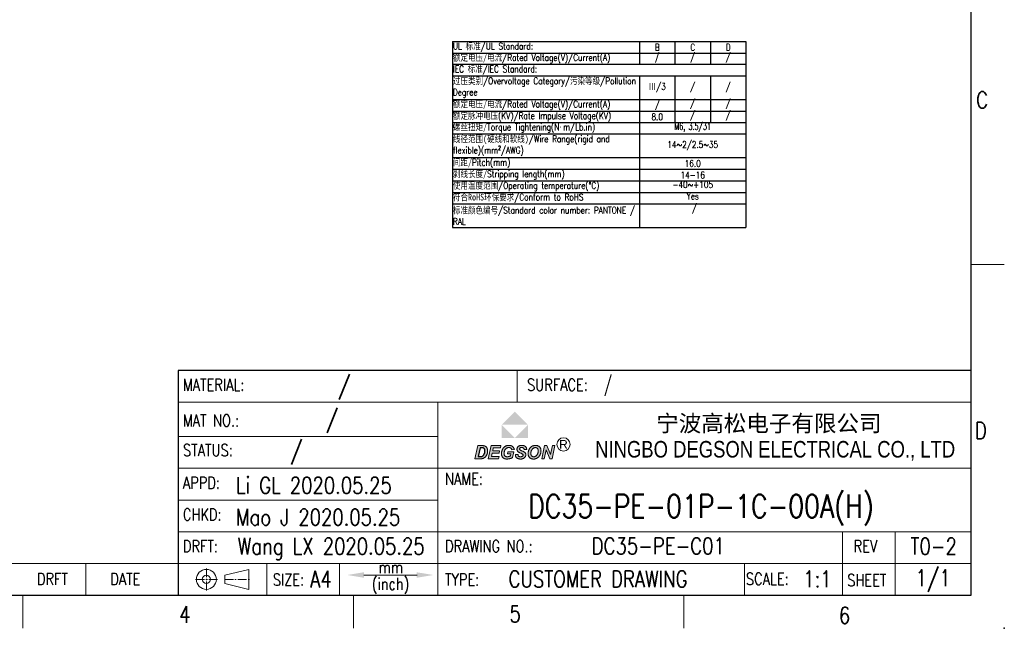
# Model space of a CAD drawing. Header units: millimetres. Extents: x 4315 to 4612, y -4915 to -4705.
# Tile 3 of 13: x 4463 to 4612, y -4915 to -4823. Entities that reach past the tile are written whole.
import ezdxf
from ezdxf.enums import TextEntityAlignment as Align

# ---------------------------------------------------------------- set-up
doc = ezdxf.new("R2010")
doc.units = ezdxf.units.MM
doc.header["$MEASUREMENT"] = 0
doc.linetypes.add('CENTER2', pattern=[28.575, 19.05, -3.175, 3.175, -3.175])
for name, color, linetype, lineweight in [('text', 3, 'Continuous', 13), ('刻字', 1, 'Continuous', 13), ('尺寸线', 3, 'Continuous', 13), ('注解', 3, 'Continuous', 13), ('轮廓线', 7, 'Continuous', 30)]:
    doc.layers.add(name, color=color, linetype=linetype, lineweight=lineweight)
doc.styles.add('arial-V1.1', font='arial.ttf')
doc.styles.add('Romans-高1.8', font='romans.shx', dxfattribs={"width": 0.8, "height": 1.8})
doc.styles.add('romans-高2.5', font='romans.shx', dxfattribs={"width": 0.8, "height": 2.5})
doc.styles.add('romans-高3.5', font='romans.shx', dxfattribs={"width": 0.8, "height": 3.5})
doc.styles.add('宋体-高2.5', font='txt', dxfattribs={"width": 0.8, "height": 2.5})
doc.styles.add('黑体-V1.1', font='simhei.ttf')

# ---------------------------------------------------------------- blocks, each defined once
blk = doc.blocks.new('FOR-1754 Rev.1.1-A4客户图')
at = {"layer": '轮廓线'}
h = blk.add_hatch(color=1, dxfattribs=at)
h.paths.add_polyline_path([(-69.07, 27.78), (-71.07, 25.78), (-67.07, 25.78)])
h.paths.add_polyline_path([(-67.07, 25.78), (-69.07, 23.77), (-67.07, 23.77)])
h.paths.add_polyline_path([(-71.07, 25.78), (-71.07, 23.77), (-69.07, 23.77)])
blk.add_hatch(color=1, dxfattribs=at).paths.add_polyline_path([(-69.07, 23.77), (-67.07, 23.77), (-67.07, 25.78)])
h = blk.add_hatch(color=256, dxfattribs=at)
h.paths.add_polyline_path([(-65.7, 22.64), (-65.74, 22.65), (-65.79, 22.66), (-65.84, 22.66), (-65.89, 22.67), (-65.94, 22.67), (-65.98, 22.67), (-66.03, 22.66), (-66.08, 22.66), (-66.13, 22.65), (-66.17, 22.65), (-66.22, 22.64), (-66.27, 22.62), (-66.31, 22.61), (-66.35, 22.59), (-66.39, 22.58), (-66.44, 22.56), (-66.48, 22.53), (-66.52, 22.51), (-66.56, 22.48), (-66.6, 22.45), (-66.63, 22.42), (-66.67, 22.39), (-66.7, 22.36), (-66.73, 22.32), (-66.77, 22.29), (-66.79, 22.25), (-66.81, 22.23), (-66.84, 22.19), (-66.86, 22.15), (-66.88, 22.11), (-66.9, 22.07), (-66.92, 22.02), (-66.94, 21.98), (-66.96, 21.93), (-66.98, 21.89), (-66.99, 21.84), (-67.01, 21.79), (-67.02, 21.75), (-67.03, 21.7), (-67.04, 21.65), (-67.05, 21.6), (-67.05, 21.56), (-67.06, 21.51), (-67.06, 21.46), (-67.06, 21.42), (-67.06, 21.41), (-67.06, 21.36), (-67.06, 21.32), (-67.05, 21.27), (-67.04, 21.22), (-67.03, 21.18), (-67.02, 21.13), (-67, 21.09), (-66.98, 21.04), (-66.97, 21), (-66.94, 20.96), (-66.92, 20.92), (-66.89, 20.89), (-66.86, 20.85), (-66.83, 20.82), (-66.79, 20.79), (-66.75, 20.75), (-66.71, 20.72), (-66.7, 20.72), (-66.66, 20.69), (-66.62, 20.67), (-66.58, 20.66), (-66.54, 20.64), (-66.49, 20.63), (-66.45, 20.62), (-66.4, 20.61), (-66.35, 20.6), (-66.3, 20.6), (-66.24, 20.6), (-66.21, 20.6), (-66.16, 20.6), (-66.11, 20.6), (-66.06, 20.61), (-66.01, 20.62), (-65.97, 20.63), (-65.92, 20.64), (-65.88, 20.66), (-65.83, 20.67), (-65.79, 20.69), (-65.75, 20.71), (-65.71, 20.73), (-65.67, 20.76), (-65.63, 20.78), (-65.59, 20.81), (-65.56, 20.84), (-65.52, 20.87), (-65.49, 20.9), (-65.45, 20.93), (-65.42, 20.97), (-65.39, 21), (-65.37, 21.04), (-65.34, 21.08), (-65.31, 21.12), (-65.29, 21.17), (-65.26, 21.21), (-65.26, 21.23), (-65.24, 21.27), (-65.22, 21.32), (-65.2, 21.36), (-65.18, 21.41), (-65.17, 21.45), (-65.16, 21.5), (-65.14, 21.54), (-65.14, 21.59), (-65.13, 21.64), (-65.12, 21.68), (-65.12, 21.73), (-65.12, 21.78), (-65.11, 21.83), (-65.11, 21.84), (-65.12, 21.89), (-65.12, 21.94), (-65.13, 21.99), (-65.14, 22.04), (-65.15, 22.09), (-65.16, 22.13), (-65.17, 22.17), (-65.19, 22.22), (-65.21, 22.26), (-65.23, 22.3), (-65.26, 22.33), (-65.28, 22.37), (-65.31, 22.4), (-65.34, 22.44), (-65.35, 22.44), (-65.38, 22.47), (-65.41, 22.5), (-65.45, 22.53), (-65.49, 22.55), (-65.53, 22.57), (-65.57, 22.59), (-65.61, 22.61), (-65.65, 22.63)])
h.paths.add_polyline_path([(-65.8, 22.29), (-65.76, 22.27), (-65.72, 22.25), (-65.69, 22.22), (-65.65, 22.19), (-65.64, 22.17), (-65.61, 22.14), (-65.59, 22.1), (-65.57, 22.06), (-65.55, 22.02), (-65.54, 21.97), (-65.53, 21.92), (-65.53, 21.87), (-65.53, 21.82), (-65.53, 21.8), (-65.53, 21.76), (-65.53, 21.71), (-65.54, 21.66), (-65.55, 21.62), (-65.56, 21.57), (-65.57, 21.53), (-65.59, 21.48), (-65.6, 21.43), (-65.62, 21.38), (-65.65, 21.34), (-65.67, 21.29), (-65.7, 21.25), (-65.72, 21.21), (-65.75, 21.17), (-65.78, 21.14), (-65.81, 21.11), (-65.84, 21.08), (-65.88, 21.05), (-65.93, 21.02), (-65.98, 20.99), (-66.02, 20.98), (-66.06, 20.96), (-66.11, 20.95), (-66.15, 20.94), (-66.2, 20.94), (-66.24, 20.94), (-66.29, 20.95), (-66.34, 20.96), (-66.38, 20.98), (-66.42, 20.99), (-66.46, 21.02), (-66.5, 21.05), (-66.53, 21.08), (-66.56, 21.12), (-66.58, 21.15), (-66.6, 21.19), (-66.62, 21.24), (-66.64, 21.28), (-66.65, 21.33), (-66.65, 21.38), (-66.65, 21.43), (-66.65, 21.46), (-66.65, 21.51), (-66.65, 21.56), (-66.64, 21.61), (-66.63, 21.65), (-66.62, 21.7), (-66.61, 21.74), (-66.59, 21.79), (-66.58, 21.83), (-66.56, 21.87), (-66.54, 21.92), (-66.52, 21.96), (-66.49, 22), (-66.46, 22.04), (-66.44, 22.07), (-66.41, 22.11), (-66.38, 22.15), (-66.34, 22.18), (-66.31, 22.21), (-66.27, 22.24), (-66.23, 22.26), (-66.19, 22.28), (-66.15, 22.3), (-66.11, 22.31), (-66.07, 22.32), (-66.02, 22.32), (-65.97, 22.32), (-65.94, 22.32), (-65.89, 22.32), (-65.85, 22.31)], flags=16)
h.paths.add_polyline_path([(-65.01, 20.63), (-64.62, 20.63), (-64.34, 21.98), (-63.8, 20.63), (-63.42, 20.63), (-63, 22.63), (-63.38, 22.63), (-63.66, 21.29), (-64.21, 22.63), (-64.59, 22.63)])
h.paths.add_polyline_path([(-68.2, 22.32), (-68.15, 22.33), (-68.1, 22.34), (-68.04, 22.34), (-67.99, 22.34), (-67.94, 22.33), (-67.89, 22.32), (-67.85, 22.31), (-67.81, 22.29), (-67.77, 22.26), (-67.74, 22.22), (-67.71, 22.19), (-67.69, 22.14), (-67.68, 22.1), (-67.67, 22.04), (-67.28, 22.06), (-67.28, 22.1), (-67.29, 22.15), (-67.3, 22.19), (-67.31, 22.24), (-67.33, 22.28), (-67.35, 22.32), (-67.37, 22.36), (-67.4, 22.4), (-67.42, 22.44), (-67.46, 22.47), (-67.49, 22.5), (-67.5, 22.51), (-67.53, 22.54), (-67.57, 22.56), (-67.61, 22.58), (-67.65, 22.6), (-67.69, 22.61), (-67.73, 22.63), (-67.78, 22.64), (-67.82, 22.65), (-67.87, 22.66), (-67.93, 22.66), (-67.98, 22.67), (-68.04, 22.67), (-68.04, 22.67), (-68.09, 22.67), (-68.15, 22.66), (-68.2, 22.66), (-68.25, 22.65), (-68.3, 22.64), (-68.34, 22.63), (-68.38, 22.61), (-68.43, 22.59), (-68.46, 22.57), (-68.5, 22.55), (-68.53, 22.53), (-68.56, 22.5), (-68.57, 22.5), (-68.6, 22.46), (-68.63, 22.43), (-68.66, 22.39), (-68.68, 22.35), (-68.7, 22.31), (-68.72, 22.27), (-68.73, 22.22), (-68.74, 22.18), (-68.75, 22.13), (-68.75, 22.08), (-68.75, 22.06), (-68.74, 22.01), (-68.73, 21.96), (-68.72, 21.91), (-68.71, 21.87), (-68.69, 21.83), (-68.68, 21.82), (-68.66, 21.78), (-68.63, 21.75), (-68.59, 21.71), (-68.56, 21.68), (-68.52, 21.66), (-68.49, 21.64), (-68.46, 21.62), (-68.42, 21.6), (-68.38, 21.58), (-68.34, 21.56), (-68.29, 21.53), (-68.23, 21.51), (-68.18, 21.49), (-68.13, 21.47), (-68.07, 21.44), (-68.02, 21.41), (-67.98, 21.39), (-67.94, 21.37), (-67.91, 21.35), (-67.89, 21.34), (-67.87, 21.32), (-67.84, 21.28), (-67.82, 21.24), (-67.82, 21.18), (-67.83, 21.13), (-67.85, 21.09), (-67.87, 21.05), (-67.92, 21.01), (-67.96, 20.99), (-67.99, 20.97), (-68.04, 20.96), (-68.09, 20.95), (-68.14, 20.94), (-68.2, 20.94), (-68.24, 20.94), (-68.3, 20.95), (-68.35, 20.96), (-68.4, 20.97), (-68.44, 20.98), (-68.48, 21), (-68.51, 21.02), (-68.54, 21.06), (-68.56, 21.1), (-68.58, 21.14), (-68.59, 21.18), (-68.59, 21.24), (-68.6, 21.3), (-68.99, 21.28), (-68.99, 21.25), (-68.99, 21.2), (-68.98, 21.15), (-68.98, 21.1), (-68.97, 21.05), (-68.95, 21.01), (-68.94, 20.97), (-68.92, 20.93), (-68.9, 20.9), (-68.88, 20.86), (-68.85, 20.83), (-68.82, 20.79), (-68.78, 20.76), (-68.74, 20.74), (-68.7, 20.71), (-68.65, 20.69), (-68.63, 20.68), (-68.59, 20.66), (-68.54, 20.65), (-68.5, 20.63), (-68.45, 20.62), (-68.41, 20.61), (-68.36, 20.61), (-68.31, 20.6), (-68.26, 20.6), (-68.2, 20.6), (-68.19, 20.6), (-68.13, 20.6), (-68.08, 20.6), (-68.03, 20.61), (-67.98, 20.62), (-67.93, 20.63), (-67.89, 20.64), (-67.84, 20.66), (-67.8, 20.67), (-67.76, 20.69), (-67.72, 20.71), (-67.69, 20.74), (-67.65, 20.76), (-67.62, 20.79), (-67.59, 20.82), (-67.55, 20.86), (-67.52, 20.89), (-67.5, 20.93), (-67.47, 20.97), (-67.46, 21.01), (-67.44, 21.06), (-67.43, 21.1), (-67.42, 21.14), (-67.41, 21.19), (-67.41, 21.24), (-67.41, 21.25), (-67.42, 21.3), (-67.42, 21.35), (-67.43, 21.4), (-67.45, 21.44), (-67.47, 21.48), (-67.49, 21.52), (-67.52, 21.56), (-67.55, 21.59), (-67.56, 21.6), (-67.58, 21.62), (-67.61, 21.64), (-67.64, 21.66), (-67.68, 21.68), (-67.72, 21.7), (-67.77, 21.73), (-67.81, 21.75), (-67.87, 21.78), (-67.93, 21.8), (-67.99, 21.83), (-68.05, 21.86), (-68.11, 21.88), (-68.16, 21.91), (-68.2, 21.93), (-68.24, 21.95), (-68.27, 21.97), (-68.29, 21.99), (-68.3, 22), (-68.33, 22.04), (-68.35, 22.08), (-68.35, 22.13), (-68.35, 22.16), (-68.34, 22.21), (-68.31, 22.25), (-68.28, 22.29), (-68.24, 22.31)])
h.paths.add_polyline_path([(-70.12, 22.32), (-70.07, 22.33), (-70.02, 22.33), (-69.97, 22.33), (-69.95, 22.33), (-69.9, 22.33), (-69.85, 22.32), (-69.81, 22.31), (-69.77, 22.29), (-69.73, 22.27), (-69.69, 22.25), (-69.67, 22.23), (-69.64, 22.2), (-69.61, 22.17), (-69.59, 22.13), (-69.56, 22.09), (-69.55, 22.04), (-69.53, 21.99), (-69.14, 22.04), (-69.15, 22.08), (-69.17, 22.13), (-69.18, 22.17), (-69.2, 22.22), (-69.22, 22.26), (-69.25, 22.3), (-69.27, 22.34), (-69.3, 22.38), (-69.32, 22.41), (-69.36, 22.45), (-69.39, 22.48), (-69.42, 22.51), (-69.44, 22.52), (-69.47, 22.54), (-69.51, 22.56), (-69.55, 22.58), (-69.59, 22.6), (-69.63, 22.62), (-69.68, 22.63), (-69.72, 22.64), (-69.77, 22.65), (-69.82, 22.66), (-69.87, 22.66), (-69.92, 22.67), (-69.98, 22.67), (-70, 22.67), (-70.05, 22.67), (-70.1, 22.66), (-70.15, 22.66), (-70.2, 22.65), (-70.24, 22.64), (-70.29, 22.63), (-70.33, 22.61), (-70.38, 22.6), (-70.42, 22.58), (-70.46, 22.56), (-70.5, 22.54), (-70.54, 22.52), (-70.58, 22.49), (-70.6, 22.47), (-70.64, 22.45), (-70.67, 22.42), (-70.71, 22.39), (-70.74, 22.35), (-70.77, 22.32), (-70.8, 22.28), (-70.83, 22.25), (-70.86, 22.21), (-70.88, 22.17), (-70.91, 22.13), (-70.93, 22.08), (-70.96, 22.04), (-70.97, 21.99), (-70.99, 21.94), (-71.01, 21.9), (-71.03, 21.85), (-71.04, 21.81), (-71.05, 21.76), (-71.06, 21.72), (-71.07, 21.67), (-71.08, 21.62), (-71.08, 21.58), (-71.09, 21.53), (-71.09, 21.48), (-71.09, 21.43), (-71.09, 21.38), (-71.09, 21.33), (-71.08, 21.28), (-71.08, 21.23), (-71.07, 21.18), (-71.05, 21.14), (-71.04, 21.09), (-71.03, 21.05), (-71.01, 21.01), (-70.99, 20.97), (-70.97, 20.93), (-70.94, 20.9), (-70.91, 20.86), (-70.89, 20.83), (-70.85, 20.8), (-70.82, 20.77), (-70.8, 20.75), (-70.76, 20.72), (-70.73, 20.7), (-70.69, 20.68), (-70.65, 20.66), (-70.61, 20.65), (-70.56, 20.64), (-70.52, 20.62), (-70.47, 20.62), (-70.42, 20.61), (-70.36, 20.6), (-70.31, 20.6), (-70.25, 20.6), (-70.21, 20.6), (-70.16, 20.6), (-70.11, 20.61), (-70.07, 20.61), (-70.02, 20.62), (-69.97, 20.62), (-69.92, 20.63), (-69.88, 20.64), (-69.83, 20.66), (-69.78, 20.67), (-69.74, 20.68), (-69.69, 20.7), (-69.64, 20.72), (-69.6, 20.74), (-69.55, 20.76), (-69.51, 20.78), (-69.47, 20.8), (-69.43, 20.82), (-69.4, 20.84), (-69.22, 21.7), (-70.11, 21.7), (-70.18, 21.37), (-69.67, 21.37), (-69.73, 21.07), (-69.75, 21.06), (-69.79, 21.04), (-69.83, 21.03), (-69.87, 21.01), (-69.92, 21), (-69.97, 20.98), (-70.01, 20.97), (-70.06, 20.96), (-70.1, 20.95), (-70.15, 20.95), (-70.2, 20.94), (-70.24, 20.94), (-70.29, 20.94), (-70.34, 20.95), (-70.39, 20.96), (-70.43, 20.97), (-70.48, 20.99), (-70.51, 21.01), (-70.55, 21.04), (-70.58, 21.06), (-70.59, 21.08), (-70.62, 21.11), (-70.64, 21.15), (-70.65, 21.19), (-70.67, 21.23), (-70.68, 21.27), (-70.69, 21.32), (-70.69, 21.38), (-70.69, 21.44), (-70.69, 21.49), (-70.69, 21.54), (-70.68, 21.59), (-70.68, 21.64), (-70.67, 21.69), (-70.66, 21.73), (-70.65, 21.78), (-70.63, 21.82), (-70.62, 21.87), (-70.6, 21.91), (-70.58, 21.95), (-70.56, 22), (-70.53, 22.04), (-70.5, 22.08), (-70.47, 22.11), (-70.44, 22.15), (-70.41, 22.18), (-70.38, 22.21), (-70.34, 22.23), (-70.34, 22.23), (-70.29, 22.26), (-70.25, 22.28), (-70.21, 22.29), (-70.16, 22.31)])
h.paths.add_polyline_path([(-71.26, 22.3), (-71.19, 22.63), (-72.67, 22.63), (-73.09, 20.63), (-71.53, 20.63), (-71.45, 20.97), (-72.62, 20.97), (-72.49, 21.51), (-71.46, 21.51), (-71.39, 21.84), (-72.42, 21.84), (-72.33, 22.3)])
h.paths.add_polyline_path([(-73.95, 22.63), (-74.01, 22.63), (-74.07, 22.63), (-74.14, 22.63), (-74.68, 22.63), (-75.1, 20.63), (-74.38, 20.63), (-74.31, 20.63), (-74.26, 20.64), (-74.2, 20.64), (-74.15, 20.64), (-74.11, 20.65), (-74.07, 20.65), (-74.03, 20.66), (-74, 20.66), (-73.97, 20.67), (-73.92, 20.69), (-73.87, 20.7), (-73.82, 20.72), (-73.78, 20.74), (-73.74, 20.76), (-73.7, 20.78), (-73.66, 20.81), (-73.63, 20.83), (-73.6, 20.85), (-73.57, 20.88), (-73.54, 20.91), (-73.51, 20.95), (-73.48, 20.98), (-73.45, 21.02), (-73.42, 21.06), (-73.39, 21.1), (-73.37, 21.14), (-73.34, 21.18), (-73.32, 21.23), (-73.31, 21.25), (-73.29, 21.29), (-73.27, 21.33), (-73.26, 21.37), (-73.25, 21.42), (-73.23, 21.46), (-73.22, 21.51), (-73.21, 21.55), (-73.21, 21.6), (-73.2, 21.65), (-73.2, 21.7), (-73.2, 21.75), (-73.19, 21.8), (-73.19, 21.85), (-73.2, 21.89), (-73.2, 21.94), (-73.21, 21.99), (-73.22, 22.04), (-73.23, 22.08), (-73.24, 22.13), (-73.26, 22.18), (-73.27, 22.22), (-73.29, 22.26), (-73.31, 22.3), (-73.33, 22.32), (-73.36, 22.37), (-73.39, 22.4), (-73.42, 22.44), (-73.45, 22.47), (-73.46, 22.48), (-73.5, 22.51), (-73.54, 22.53), (-73.59, 22.56), (-73.63, 22.58), (-73.66, 22.59), (-73.71, 22.6), (-73.75, 22.61), (-73.8, 22.62), (-73.85, 22.63), (-73.88, 22.63), (-73.91, 22.63)])
h.paths.add_polyline_path([(-73.96, 22.3), (-73.92, 22.29), (-73.88, 22.29), (-73.85, 22.28), (-73.81, 22.26), (-73.78, 22.24), (-73.74, 22.21), (-73.71, 22.18), (-73.68, 22.14), (-73.66, 22.1), (-73.64, 22.07), (-73.63, 22.03), (-73.62, 21.98), (-73.61, 21.93), (-73.61, 21.87), (-73.61, 21.82), (-73.61, 21.8), (-73.61, 21.75), (-73.61, 21.7), (-73.62, 21.65), (-73.63, 21.6), (-73.63, 21.55), (-73.65, 21.51), (-73.66, 21.46), (-73.67, 21.42), (-73.69, 21.38), (-73.7, 21.36), (-73.73, 21.31), (-73.75, 21.27), (-73.78, 21.23), (-73.8, 21.19), (-73.83, 21.15), (-73.86, 21.12), (-73.9, 21.09), (-73.91, 21.07), (-73.95, 21.04), (-73.99, 21.02), (-74.04, 21), (-74.08, 20.98), (-74.11, 20.98), (-74.15, 20.97), (-74.19, 20.96), (-74.24, 20.96), (-74.29, 20.96), (-74.35, 20.96), (-74.41, 20.96), (-74.62, 20.96), (-74.34, 22.3), (-74.1, 22.3), (-74.08, 22.3), (-74.02, 22.3)], flags=16)
at = {"layer": 'text'}
for p, q in [((0, 50), (5, 50)), ((-112.95, 3.02), (-109.34, 3.9)), ((-112.95, 1.77), (-112.95, 3.02)), ((-109.34, 0.89), (-109.34, 3.9)), ((-112.95, 1.77), (-109.34, 0.89)), ((-93.5, 0), (-93.5, -5)), ((-43.5, 0), (-43.5, -5))]:
    blk.add_line(p, q, dxfattribs=at)
blk.add_lwpolyline([(-83.85, 3.06), (-91.91, 3.06)], dxfattribs=at)
for radius in [1.51, 0.627]:
    blk.add_circle((-115.75, 2.4), radius, dxfattribs=at)
for points in [[(-91.91, 2.64), (-91.91, 3.48), (-94.44, 3.06)], [(-83.95, 3.48), (-83.95, 2.64), (-81.42, 3.06)]]:
    blk.add_solid(points, dxfattribs=at)
at = {"layer": '刻字'}
for points in [[(-73.19, 21.85), (-73.19, 21.8), (-73.2, 21.75), (-73.2, 21.7), (-73.2, 21.65), (-73.21, 21.6), (-73.21, 21.55), (-73.22, 21.51), (-73.23, 21.46), (-73.25, 21.42), (-73.26, 21.37), (-73.27, 21.33), (-73.29, 21.29), (-73.31, 21.25), (-73.32, 21.23), (-73.34, 21.18), (-73.37, 21.14), (-73.39, 21.1), (-73.42, 21.06), (-73.45, 21.02), (-73.48, 20.98), (-73.51, 20.95), (-73.54, 20.91), (-73.57, 20.88), (-73.6, 20.85), (-73.63, 20.83), (-73.66, 20.81), (-73.7, 20.78), (-73.74, 20.76), (-73.78, 20.74), (-73.82, 20.72), (-73.87, 20.7), (-73.92, 20.69), (-73.97, 20.67), (-74, 20.66), (-74.03, 20.66), (-74.07, 20.65), (-74.11, 20.65), (-74.15, 20.64), (-74.2, 20.64), (-74.26, 20.64), (-74.31, 20.63), (-74.38, 20.63), (-75.1, 20.63), (-74.68, 22.63), (-74.14, 22.63), (-74.07, 22.63), (-74.01, 22.63), (-73.95, 22.63), (-73.91, 22.63), (-73.88, 22.63), (-73.85, 22.63), (-73.8, 22.62), (-73.75, 22.61), (-73.71, 22.6), (-73.66, 22.59), (-73.63, 22.58), (-73.59, 22.56), (-73.54, 22.53), (-73.5, 22.51), (-73.46, 22.48), (-73.45, 22.47), (-73.42, 22.44), (-73.39, 22.4), (-73.36, 22.37), (-73.33, 22.32), (-73.31, 22.3), (-73.29, 22.26), (-73.27, 22.22), (-73.26, 22.18), (-73.24, 22.13), (-73.23, 22.08), (-73.22, 22.04), (-73.21, 21.99), (-73.2, 21.94), (-73.2, 21.89)], [(-72.67, 22.63), (-73.09, 20.63), (-71.53, 20.63), (-71.45, 20.97), (-72.62, 20.97), (-72.49, 21.51), (-71.46, 21.51), (-71.39, 21.84), (-72.42, 21.84), (-72.33, 22.3), (-71.26, 22.3), (-71.19, 22.63)], [(-70.15, 22.66), (-70.2, 22.65), (-70.24, 22.64), (-70.29, 22.63), (-70.33, 22.61), (-70.38, 22.6), (-70.42, 22.58), (-70.46, 22.56), (-70.5, 22.54), (-70.54, 22.52), (-70.58, 22.49), (-70.6, 22.47), (-70.64, 22.45), (-70.67, 22.42), (-70.71, 22.39), (-70.74, 22.35), (-70.77, 22.32), (-70.8, 22.28), (-70.83, 22.25), (-70.86, 22.21), (-70.88, 22.17), (-70.91, 22.13), (-70.93, 22.08), (-70.96, 22.04), (-70.98, 21.99), (-70.98, 21.99), (-70.99, 21.94), (-71.01, 21.9), (-71.03, 21.85), (-71.04, 21.81), (-71.05, 21.76), (-71.06, 21.72), (-71.07, 21.67), (-71.08, 21.62), (-71.08, 21.58), (-71.09, 21.53), (-71.09, 21.48), (-71.09, 21.43), (-71.09, 21.38), (-71.09, 21.33), (-71.08, 21.28), (-71.08, 21.23), (-71.07, 21.18), (-71.05, 21.14), (-71.04, 21.09), (-71.03, 21.05), (-71.01, 21.01), (-70.99, 20.97), (-70.97, 20.93), (-70.94, 20.9), (-70.91, 20.86), (-70.89, 20.83), (-70.85, 20.8), (-70.82, 20.77), (-70.8, 20.75), (-70.76, 20.72), (-70.73, 20.7), (-70.69, 20.68), (-70.65, 20.66), (-70.61, 20.65), (-70.56, 20.64), (-70.52, 20.62), (-70.47, 20.62), (-70.42, 20.61), (-70.36, 20.6), (-70.31, 20.6), (-70.25, 20.6), (-70.21, 20.6), (-70.16, 20.6), (-70.11, 20.61), (-70.07, 20.61), (-70.02, 20.62), (-69.97, 20.62), (-69.92, 20.63), (-69.88, 20.64), (-69.83, 20.66), (-69.78, 20.67), (-69.74, 20.68), (-69.69, 20.7), (-69.64, 20.72), (-69.6, 20.74), (-69.55, 20.76), (-69.51, 20.78), (-69.47, 20.8), (-69.43, 20.82), (-69.4, 20.84), (-69.22, 21.7), (-70.11, 21.7), (-70.18, 21.37), (-69.67, 21.37), (-69.73, 21.07), (-69.75, 21.06), (-69.79, 21.04), (-69.83, 21.03), (-69.87, 21.01), (-69.92, 21), (-69.97, 20.98), (-70.01, 20.97), (-70.06, 20.96), (-70.1, 20.95), (-70.15, 20.95), (-70.2, 20.94), (-70.24, 20.94), (-70.29, 20.94), (-70.34, 20.95), (-70.39, 20.96), (-70.43, 20.97), (-70.48, 20.99), (-70.51, 21.01), (-70.55, 21.04), (-70.58, 21.06), (-70.59, 21.08), (-70.62, 21.11), (-70.64, 21.15), (-70.65, 21.19), (-70.67, 21.23), (-70.68, 21.27), (-70.69, 21.32), (-70.69, 21.38), (-70.69, 21.44), (-70.69, 21.44), (-70.69, 21.49), (-70.69, 21.54), (-70.68, 21.59), (-70.68, 21.64), (-70.67, 21.69), (-70.66, 21.73), (-70.65, 21.78), (-70.63, 21.82), (-70.62, 21.87), (-70.6, 21.91), (-70.58, 21.95), (-70.56, 22), (-70.53, 22.04), (-70.5, 22.08), (-70.47, 22.11), (-70.44, 22.15), (-70.41, 22.18), (-70.38, 22.21), (-70.34, 22.23), (-70.34, 22.23), (-70.29, 22.26), (-70.25, 22.28), (-70.21, 22.29), (-70.16, 22.31), (-70.12, 22.32), (-70.07, 22.33), (-70.02, 22.33), (-69.97, 22.33), (-69.95, 22.33), (-69.9, 22.33), (-69.85, 22.32), (-69.81, 22.31), (-69.77, 22.29), (-69.73, 22.27), (-69.69, 22.25), (-69.67, 22.23), (-69.64, 22.2), (-69.61, 22.17), (-69.59, 22.13), (-69.56, 22.09), (-69.55, 22.04), (-69.53, 21.99), (-69.14, 22.04), (-69.15, 22.08), (-69.17, 22.13), (-69.18, 22.17), (-69.2, 22.22), (-69.22, 22.26), (-69.25, 22.3), (-69.27, 22.34), (-69.3, 22.38), (-69.32, 22.41), (-69.36, 22.45), (-69.39, 22.48), (-69.42, 22.51), (-69.44, 22.52), (-69.47, 22.54), (-69.51, 22.56), (-69.55, 22.58), (-69.59, 22.6), (-69.63, 22.62), (-69.68, 22.63), (-69.72, 22.64), (-69.77, 22.65), (-69.82, 22.66), (-69.87, 22.66), (-69.92, 22.67), (-69.98, 22.67), (-70, 22.67), (-70.05, 22.67), (-70.1, 22.66)], [(-68.2, 22.66), (-68.25, 22.65), (-68.3, 22.64), (-68.34, 22.63), (-68.38, 22.61), (-68.43, 22.59), (-68.46, 22.57), (-68.5, 22.55), (-68.53, 22.53), (-68.56, 22.5), (-68.57, 22.5), (-68.6, 22.46), (-68.63, 22.43), (-68.66, 22.39), (-68.68, 22.35), (-68.7, 22.31), (-68.72, 22.27), (-68.73, 22.22), (-68.74, 22.18), (-68.75, 22.13), (-68.75, 22.08), (-68.75, 22.06), (-68.74, 22.01), (-68.73, 21.96), (-68.72, 21.91), (-68.71, 21.87), (-68.69, 21.83), (-68.68, 21.82), (-68.66, 21.78), (-68.63, 21.75), (-68.59, 21.71), (-68.56, 21.68), (-68.52, 21.66), (-68.49, 21.64), (-68.46, 21.62), (-68.42, 21.6), (-68.38, 21.58), (-68.34, 21.56), (-68.29, 21.53), (-68.23, 21.51), (-68.18, 21.49), (-68.13, 21.47), (-68.07, 21.44), (-68.02, 21.41), (-67.98, 21.39), (-67.94, 21.37), (-67.91, 21.35), (-67.89, 21.34), (-67.87, 21.32), (-67.84, 21.28), (-67.82, 21.24), (-67.82, 21.19), (-67.82, 21.17), (-67.83, 21.13), (-67.85, 21.09), (-67.87, 21.05), (-67.91, 21.02), (-67.92, 21.01), (-67.96, 20.99), (-67.99, 20.97), (-68.04, 20.96), (-68.09, 20.95), (-68.14, 20.94), (-68.2, 20.94), (-68.24, 20.94), (-68.3, 20.95), (-68.35, 20.96), (-68.4, 20.97), (-68.44, 20.98), (-68.48, 21), (-68.51, 21.02), (-68.53, 21.05), (-68.55, 21.06), (-68.56, 21.1), (-68.58, 21.14), (-68.59, 21.18), (-68.59, 21.24), (-68.6, 21.3), (-68.99, 21.28), (-68.99, 21.25), (-68.99, 21.2), (-68.98, 21.15), (-68.98, 21.1), (-68.97, 21.05), (-68.95, 21.01), (-68.94, 20.97), (-68.92, 20.93), (-68.9, 20.9), (-68.88, 20.86), (-68.85, 20.83), (-68.82, 20.79), (-68.78, 20.76), (-68.74, 20.74), (-68.7, 20.71), (-68.65, 20.69), (-68.63, 20.68), (-68.59, 20.66), (-68.54, 20.65), (-68.5, 20.63), (-68.45, 20.62), (-68.41, 20.61), (-68.36, 20.61), (-68.31, 20.6), (-68.26, 20.6), (-68.2, 20.6), (-68.19, 20.6), (-68.13, 20.6), (-68.08, 20.6), (-68.03, 20.61), (-67.98, 20.62), (-67.93, 20.63), (-67.89, 20.64), (-67.84, 20.66), (-67.8, 20.67), (-67.76, 20.69), (-67.72, 20.71), (-67.69, 20.74), (-67.65, 20.76), (-67.62, 20.79), (-67.59, 20.82), (-67.55, 20.86), (-67.52, 20.89), (-67.5, 20.93), (-67.47, 20.97), (-67.46, 21.01), (-67.44, 21.06), (-67.43, 21.1), (-67.42, 21.14), (-67.41, 21.19), (-67.41, 21.24), (-67.41, 21.25), (-67.42, 21.3), (-67.42, 21.35), (-67.43, 21.4), (-67.45, 21.44), (-67.47, 21.48), (-67.49, 21.52), (-67.52, 21.56), (-67.55, 21.59), (-67.56, 21.6), (-67.58, 21.62), (-67.61, 21.64), (-67.64, 21.66), (-67.68, 21.68), (-67.72, 21.7), (-67.77, 21.73), (-67.81, 21.75), (-67.87, 21.78), (-67.93, 21.8), (-67.99, 21.83), (-68.05, 21.86), (-68.11, 21.88), (-68.16, 21.91), (-68.2, 21.93), (-68.24, 21.95), (-68.27, 21.97), (-68.29, 21.99), (-68.3, 22), (-68.33, 22.04), (-68.35, 22.08), (-68.35, 22.13), (-68.35, 22.16), (-68.34, 22.21), (-68.31, 22.25), (-68.28, 22.28), (-68.27, 22.29), (-68.24, 22.31), (-68.2, 22.32), (-68.15, 22.33), (-68.1, 22.34), (-68.04, 22.34), (-67.99, 22.34), (-67.94, 22.33), (-67.89, 22.32), (-67.85, 22.31), (-67.81, 22.29), (-67.78, 22.26), (-67.77, 22.26), (-67.74, 22.22), (-67.71, 22.19), (-67.69, 22.14), (-67.68, 22.1), (-67.67, 22.04), (-67.28, 22.06), (-67.28, 22.1), (-67.29, 22.15), (-67.3, 22.19), (-67.31, 22.24), (-67.33, 22.28), (-67.35, 22.32), (-67.37, 22.36), (-67.4, 22.4), (-67.42, 22.44), (-67.46, 22.47), (-67.49, 22.5), (-67.5, 22.51), (-67.53, 22.54), (-67.57, 22.56), (-67.61, 22.58), (-67.65, 22.6), (-67.69, 22.61), (-67.73, 22.63), (-67.78, 22.64), (-67.82, 22.65), (-67.87, 22.66), (-67.93, 22.66), (-67.98, 22.67), (-68.04, 22.67), (-68.04, 22.67), (-68.09, 22.67), (-68.15, 22.66)], [(-66.03, 22.66), (-66.08, 22.66), (-66.13, 22.65), (-66.17, 22.65), (-66.22, 22.64), (-66.27, 22.62), (-66.31, 22.61), (-66.35, 22.59), (-66.39, 22.58), (-66.44, 22.56), (-66.48, 22.53), (-66.52, 22.51), (-66.56, 22.48), (-66.6, 22.45), (-66.63, 22.42), (-66.67, 22.39), (-66.7, 22.36), (-66.73, 22.32), (-66.77, 22.29), (-66.79, 22.25), (-66.81, 22.23), (-66.84, 22.19), (-66.86, 22.15), (-66.88, 22.11), (-66.9, 22.07), (-66.92, 22.02), (-66.94, 21.98), (-66.96, 21.93), (-66.98, 21.89), (-66.99, 21.84), (-67.01, 21.79), (-67.02, 21.75), (-67.03, 21.7), (-67.04, 21.65), (-67.05, 21.6), (-67.05, 21.56), (-67.06, 21.51), (-67.06, 21.46), (-67.06, 21.42), (-67.06, 21.41), (-67.06, 21.36), (-67.06, 21.32), (-67.05, 21.27), (-67.04, 21.22), (-67.03, 21.18), (-67.02, 21.13), (-67, 21.09), (-66.98, 21.04), (-66.97, 21), (-66.94, 20.96), (-66.92, 20.92), (-66.89, 20.89), (-66.86, 20.85), (-66.83, 20.82), (-66.79, 20.79), (-66.75, 20.75), (-66.71, 20.72), (-66.7, 20.72), (-66.66, 20.69), (-66.62, 20.67), (-66.58, 20.66), (-66.54, 20.64), (-66.49, 20.63), (-66.45, 20.62), (-66.4, 20.61), (-66.35, 20.6), (-66.3, 20.6), (-66.24, 20.6), (-66.21, 20.6), (-66.16, 20.6), (-66.11, 20.6), (-66.06, 20.61), (-66.01, 20.62), (-65.97, 20.63), (-65.92, 20.64), (-65.88, 20.66), (-65.83, 20.67), (-65.79, 20.69), (-65.75, 20.71), (-65.71, 20.73), (-65.67, 20.76), (-65.63, 20.78), (-65.59, 20.81), (-65.56, 20.84), (-65.52, 20.87), (-65.49, 20.9), (-65.45, 20.93), (-65.42, 20.97), (-65.39, 21), (-65.37, 21.04), (-65.34, 21.08), (-65.31, 21.12), (-65.29, 21.17), (-65.26, 21.21), (-65.26, 21.23), (-65.24, 21.27), (-65.22, 21.32), (-65.2, 21.36), (-65.18, 21.41), (-65.17, 21.45), (-65.16, 21.5), (-65.14, 21.54), (-65.14, 21.59), (-65.13, 21.64), (-65.12, 21.68), (-65.12, 21.73), (-65.12, 21.78), (-65.11, 21.83), (-65.11, 21.84), (-65.12, 21.89), (-65.12, 21.94), (-65.13, 21.99), (-65.14, 22.04), (-65.15, 22.09), (-65.16, 22.13), (-65.17, 22.17), (-65.19, 22.22), (-65.21, 22.26), (-65.23, 22.3), (-65.26, 22.33), (-65.28, 22.37), (-65.31, 22.4), (-65.34, 22.44), (-65.35, 22.44), (-65.38, 22.47), (-65.41, 22.5), (-65.45, 22.53), (-65.49, 22.55), (-65.53, 22.57), (-65.57, 22.59), (-65.61, 22.61), (-65.65, 22.63), (-65.7, 22.64), (-65.74, 22.65), (-65.79, 22.66), (-65.84, 22.66), (-65.89, 22.67), (-65.94, 22.67), (-65.98, 22.67)], [(-64.21, 22.63), (-64.59, 22.63), (-65.01, 20.63), (-64.62, 20.63), (-64.34, 21.98), (-63.8, 20.63), (-63.42, 20.63), (-63, 22.63), (-63.38, 22.63), (-63.66, 21.29)], [(-65.94, 22.32), (-65.89, 22.32), (-65.85, 22.31), (-65.8, 22.29), (-65.76, 22.27), (-65.72, 22.25), (-65.69, 22.22), (-65.65, 22.19), (-65.64, 22.17), (-65.61, 22.14), (-65.59, 22.1), (-65.57, 22.06), (-65.55, 22.02), (-65.54, 21.97), (-65.53, 21.92), (-65.53, 21.87), (-65.53, 21.82), (-65.53, 21.8), (-65.53, 21.76), (-65.53, 21.71), (-65.54, 21.66), (-65.55, 21.62), (-65.56, 21.57), (-65.57, 21.53), (-65.59, 21.48), (-65.6, 21.43), (-65.62, 21.38), (-65.65, 21.34), (-65.67, 21.29), (-65.7, 21.25), (-65.72, 21.21), (-65.75, 21.17), (-65.78, 21.14), (-65.81, 21.11), (-65.84, 21.08), (-65.88, 21.05), (-65.89, 21.04), (-65.93, 21.02), (-65.98, 20.99), (-66.02, 20.98), (-66.06, 20.96), (-66.11, 20.95), (-66.15, 20.94), (-66.2, 20.94), (-66.24, 20.94), (-66.29, 20.95), (-66.34, 20.96), (-66.38, 20.98), (-66.42, 20.99), (-66.46, 21.02), (-66.5, 21.05), (-66.53, 21.08), (-66.56, 21.12), (-66.58, 21.15), (-66.6, 21.19), (-66.62, 21.24), (-66.64, 21.28), (-66.65, 21.33), (-66.65, 21.38), (-66.65, 21.43), (-66.65, 21.46), (-66.65, 21.51), (-66.65, 21.56), (-66.64, 21.61), (-66.63, 21.65), (-66.62, 21.7), (-66.61, 21.74), (-66.59, 21.79), (-66.58, 21.83), (-66.56, 21.87), (-66.54, 21.92), (-66.52, 21.96), (-66.49, 22), (-66.46, 22.04), (-66.44, 22.07), (-66.41, 22.11), (-66.38, 22.15), (-66.34, 22.18), (-66.31, 22.21), (-66.27, 22.24), (-66.23, 22.26), (-66.19, 22.28), (-66.15, 22.3), (-66.11, 22.31), (-66.07, 22.32), (-66.02, 22.32), (-65.97, 22.32)]]:
    blk.add_lwpolyline(points, close=True, dxfattribs=at)
blk.add_circle((-61.7, 22.81), 1, dxfattribs=at)
at = {"layer": '尺寸线'}
for p, q in [((-68.7, 34), (-68.7, 29.2)), ((-80.7, 29.2), (-120, 29.2)), ((0, 29.2), (-80.7, 29.2)), ((-80.7, 29.2), (-80.7, 0)), ((-120, 24), (-80.7, 24)), ((-207, 4.8), (-120, 4.8)), ((-134, 4.8), (-134, 0)), ((-106.6, 4.8), (-106.6, 0)), ((-95.6, 4.8), (-95.6, 0)), ((-34.3, 0), (-34.3, 4.8)), ((-143.5, 0), (-143.5, -5))]:
    blk.add_line(p, q, dxfattribs=at)
for points in [[(-120, 19.2), (0, 19.2)], [(-120, 14.4), (-80.7, 14.4)], [(-120, 9.6), (-74.67, 9.6), (0, 9.6)], [(-19.5, 9.6), (-19.5, 0)], [(-11.5, 9.6), (-11.5, 0)], [(-120, 4.8), (-74.67, 4.8), (0, 4.8)]]:
    blk.add_lwpolyline(points, dxfattribs=at)
at = {"layer": '轮廓线'}
for p, q in [((0, 34), (-120, 34)), ((-120, 34), (-120, 0)), ((-120, 4.8), (-120, 0)), ((-287, 0), (-74.67, 0))]:
    blk.add_line(p, q, dxfattribs=at)
at = {"layer": '轮廓线', "color": 1, "linetype": 'CENTER2', "lineweight": 13, "ltscale": 0.07}
for p, q in [((-115.75, 4.06), (-115.75, 0.67)), ((-117.38, 2.4), (-114.09, 2.4)), ((-113, 2.4), (-109.14, 2.4))]:
    blk.add_line(p, q, dxfattribs=at)
at = {"layer": '轮廓线'}
blk.add_lwpolyline([(-74.67, 0), (0, 0), (0, 200), (-287, 200)], dxfattribs=at)
blk.add_lwpolyline([(-74.1, 22.3), (-74.34, 22.3), (-74.62, 20.96), (-74.41, 20.96), (-74.35, 20.96), (-74.29, 20.96), (-74.24, 20.96), (-74.19, 20.96), (-74.15, 20.97), (-74.11, 20.98), (-74.08, 20.98), (-74.04, 21), (-73.99, 21.02), (-73.95, 21.04), (-73.91, 21.07), (-73.9, 21.09), (-73.86, 21.12), (-73.83, 21.15), (-73.8, 21.19), (-73.78, 21.23), (-73.75, 21.27), (-73.73, 21.31), (-73.7, 21.36), (-73.69, 21.38), (-73.67, 21.42), (-73.66, 21.46), (-73.65, 21.51), (-73.63, 21.55), (-73.63, 21.6), (-73.62, 21.65), (-73.61, 21.7), (-73.61, 21.75), (-73.61, 21.8), (-73.61, 21.82), (-73.61, 21.87), (-73.61, 21.93), (-73.62, 21.98), (-73.63, 22.03), (-73.64, 22.07), (-73.66, 22.1), (-73.68, 22.14), (-73.71, 22.18), (-73.74, 22.21), (-73.78, 22.24), (-73.81, 22.26), (-73.85, 22.28), (-73.88, 22.29), (-73.92, 22.29), (-73.96, 22.3), (-74.02, 22.3), (-74.08, 22.3)], close=True, dxfattribs=at)
blk.add_point((5, -5), dxfattribs=at)
at = {"layer": 'text', "width": 0.8}
for s, height, style, p in [('C', 2.5, 'romans-高2.5', (0.74, 73.66)), ('MATERIAL:', 1.8, 'Romans-高1.8', (-119.31, 30.92)), ('SURFACE:', 1.8, 'Romans-高1.8', (-67.22, 30.92)), ('MAT NO.:', 1.8, 'Romans-高1.8', (-119.31, 25.52)), ('D', 2.5, 'romans-高2.5', (0.57, 23.66)), ('STATUS:', 1.8, 'Romans-高1.8', (-119.28, 21.04)), ('APPD:', 1.8, 'Romans-高1.8', (-119.31, 16.11)), ('NAME:', 1.8, 'Romans-高1.8', (-79.64, 16.71)), ('CHKD:', 1.8, 'Romans-高1.8', (-119.31, 11.31)), ('DRFT:', 1.8, 'Romans-高1.8', (-119.31, 6.51)), ('DRAWING NO.:', 1.8, 'Romans-高1.8', (-79.64, 6.51)), ('REV', 1.8, 'Romans-高1.8', (-17.8, 6.51)), ('mm', 1.8, 'Romans-高1.8', (-89.69, 3.34)), ('DRFT', 1.8, 'Romans-高1.8', (-141.4, 1.55)), ('DATE', 1.8, 'Romans-高1.8', (-130.3, 1.55)), ('SIZE:', 1.8, 'Romans-高1.8', (-105.7, 1.46)), ('A4', 2.5, 'romans-高2.5', (-100.05, 1.19)), ('TYPE:', 1.8, 'Romans-高1.8', (-79.64, 1.47)), ('SCALE:', 1.8, 'Romans-高1.8', (-34.1, 1.57)), ('SHEET', 1.8, 'Romans-高1.8', (-18.77, 1.39)), ('(inch)', 1.8, 'Romans-高1.8', (-90.72, 0.81)), ('4', 2.5, 'romans-高2.5', (-119.85, -4.15)), ('5', 2.5, 'romans-高2.5', (-69.88, -4.08)), ('6', 2.5, 'romans-高2.5', (-20.04, -4.3))]:
    blk.add_text(s, height=height, dxfattribs=dict(at, style=style)).set_placement(p)
at = {"layer": '刻字', "style": 'arial-V1.1'}
blk.add_text('R', height=1.3, dxfattribs=at).set_placement((-62.37, 22.17))
at = {"layer": '尺寸线', "width": 0.8}
for tag, height, style, p in [('/', 2.5, 'romans-高2.5', (-94.89, 30.44)), ('/', 2.5, 'romans-高2.5', (-96.71, 25.38)), ('/', 2.5, 'romans-高2.5', (-102.11, 20.6)), ('15EDGKNM-3.81-XXP-1Y-1000A(H)', 3.5, 'romans-高3.5', (-40.89, 11.73)), ('CENGMZ_2018.10.18', 2.5, 'romans-高2.5', (-97.54, 6.17)), ('15EDGKNM-3.5-C04', 2.5, 'romans-高2.5', (-47.36, 6.2)), ('T0-1', 2.5, 'romans-高2.5', (-5.69, 6.17)), ('CUSTOMER_DRAWING', 2.5, 'romans-高2.5', (-56.48, 1.21)), ('2:1', 2.5, 'romans-高2.5', (-23.28, 1.2)), ('1/1', 2.5, 'romans-高2.5', (-5.77, 1.37))]:
    blk.add_attdef(tag, text='', height=height, dxfattribs=dict(at, style=style)).set_placement(p, align=Align.CENTER)
at = {"layer": '尺寸线', "style": '宋体-高2.5', "width": 0.8}
blk.add_attdef('/', text='', height=2.5, dxfattribs=at).set_placement((-55.64, 31.97), align=Align.MIDDLE_LEFT)
at = {"layer": '轮廓线', "style": '黑体-V1.1'}
blk.add_text('宁波高松电子有限公司', height=2.5, dxfattribs=at).set_placement((-47.68, 24.75))
at = {"layer": '轮廓线', "style": 'arial-V1.1', "width": 0.8}
blk.add_text('NINGBO DEGSON ELECTRICAL CO., LTD', height=2.5, dxfattribs=at).set_placement((-56.92, 20.83))
blk = doc.blocks.new('*T7')
at = {"layer": '尺寸线', "color": 0, "lineweight": -2}
for p, q in [((0, 0), (28.29, 0)), ((0, 0), (0, -1.75)), ((28.29, 0), (33.66, 0)), ((28.29, 0), (28.29, -1.75)), ((33.66, 0), (39.03, 0)), ((33.66, 0), (33.66, -1.75)), ((39.03, 0), (44.41, 0)), ((39.03, 0), (39.03, -1.75)), ((44.41, 0), (44.41, -1.75)), ((0, -1.75), (28.29, -1.75)), ((0, -1.75), (0, -3.45)), ((28.29, -1.75), (33.66, -1.75)), ((28.29, -1.75), (28.29, -3.45)), ((33.66, -1.75), (39.03, -1.75)), ((33.66, -1.75), (33.66, -3.45)), ((39.03, -1.75), (44.41, -1.75)), ((39.03, -1.75), (39.03, -3.45)), ((44.41, -1.75), (44.41, -3.45)), ((0, -3.45), (28.29, -3.45)), ((0, -3.45), (0, -5.2)), ((28.29, -3.45), (33.66, -3.45)), ((33.66, -3.45), (39.03, -3.45)), ((39.03, -3.45), (44.41, -3.45)), ((44.41, -3.45), (44.41, -5.2)), ((0, -5.2), (28.29, -5.2)), ((0, -5.2), (0, -8.77)), ((28.29, -5.2), (33.66, -5.2)), ((28.29, -5.2), (28.29, -8.77)), ((33.66, -5.2), (39.03, -5.2)), ((33.66, -5.2), (33.66, -8.77)), ((39.03, -5.2), (44.41, -5.2)), ((39.03, -5.2), (39.03, -8.77)), ((44.41, -5.2), (44.41, -8.77)), ((0, -8.77), (28.29, -8.77)), ((0, -8.77), (0, -10.52)), ((28.29, -8.77), (33.66, -8.77)), ((28.29, -8.77), (28.29, -10.52)), ((33.66, -8.77), (39.03, -8.77)), ((33.66, -8.77), (33.66, -10.52)), ((39.03, -8.77), (44.41, -8.77)), ((39.03, -8.77), (39.03, -10.52)), ((44.41, -8.77), (44.41, -10.52)), ((0, -10.52), (28.29, -10.52)), ((0, -10.52), (0, -12.27)), ((28.29, -10.52), (33.66, -10.52)), ((28.29, -10.52), (28.29, -12.27)), ((33.66, -10.52), (39.03, -10.52)), ((33.66, -10.52), (33.66, -12.27)), ((39.03, -10.52), (44.41, -10.52)), ((39.03, -10.52), (39.03, -12.27)), ((44.41, -10.52), (44.41, -12.27)), ((0, -12.27), (28.29, -12.27)), ((0, -12.27), (0, -13.95)), ((28.29, -12.27), (33.66, -12.27)), ((28.29, -12.27), (28.29, -13.95)), ((33.66, -12.27), (39.03, -12.27)), ((39.03, -12.27), (44.41, -12.27)), ((44.41, -12.27), (44.41, -13.95)), ((0, -13.95), (28.29, -13.95)), ((0, -13.95), (0, -17.57)), ((28.29, -13.95), (33.66, -13.95)), ((28.29, -13.95), (28.29, -17.57)), ((33.66, -13.95), (39.03, -13.95)), ((39.03, -13.95), (44.41, -13.95)), ((44.41, -13.95), (44.41, -17.57)), ((0, -17.57), (28.29, -17.57)), ((0, -17.57), (0, -19.32)), ((28.29, -17.57), (33.66, -17.57)), ((28.29, -17.57), (28.29, -19.32)), ((33.66, -17.57), (39.03, -17.57)), ((39.03, -17.57), (44.41, -17.57)), ((44.41, -17.57), (44.41, -19.32)), ((0, -19.32), (28.29, -19.32)), ((0, -19.32), (0, -21.08)), ((28.29, -19.32), (33.66, -19.32)), ((28.29, -19.32), (28.29, -21.08)), ((33.66, -19.32), (39.03, -19.32)), ((39.03, -19.32), (44.41, -19.32)), ((44.41, -19.32), (44.41, -21.08)), ((0, -21.08), (28.29, -21.08)), ((0, -21.08), (0, -22.83)), ((28.29, -21.08), (33.66, -21.08)), ((28.29, -21.08), (28.29, -22.83)), ((33.66, -21.08), (39.03, -21.08)), ((39.03, -21.08), (44.41, -21.08)), ((44.41, -21.08), (44.41, -22.83)), ((0, -22.83), (28.29, -22.83)), ((0, -22.83), (0, -24.58)), ((28.29, -22.83), (33.66, -22.83)), ((28.29, -22.83), (28.29, -24.58)), ((33.66, -22.83), (39.03, -22.83)), ((39.03, -22.83), (44.41, -22.83)), ((44.41, -22.83), (44.41, -24.58)), ((0, -24.58), (28.29, -24.58)), ((0, -24.58), (0, -28.15)), ((28.29, -24.58), (33.66, -24.58)), ((28.29, -24.58), (28.29, -28.15)), ((33.66, -24.58), (39.03, -24.58)), ((39.03, -24.58), (44.41, -24.58)), ((44.41, -24.58), (44.41, -28.15)), ((0, -28.15), (28.29, -28.15)), ((28.29, -28.15), (33.66, -28.15)), ((33.66, -28.15), (39.03, -28.15)), ((39.03, -28.15), (44.41, -28.15))]:
    blk.add_line(p, q, dxfattribs=at)
at = {"layer": '尺寸线', "color": 6, "lineweight": 13, "style": 'Romans-高1.8'}
for s, insert, char_height, width, attachment_point in [('UL {\\fNSimSun|b0|i0|c134|p49;标准\\Fsimplex|c0;/}UL Standard:', (0.06, -0.88), 1.0183, 28.1657, 4), ('{\\C3;B}', (30.97, -0.88), 1.018, 5.2543, 5), ('{\\C3;C}', (36.35, -0.88), 1.018, 5.2543, 5), ('{\\C3;D}', (41.72, -0.88), 1.018, 5.2543, 5), ('{\\fSimSun|b0|i0|c134|p54;额定电压/\\fSimSun|b0|i0|c134|p2;电流}/Rated Voltage(V)/Current(A)', (0.06, -2.6), 1.0183, 28.1657, 4), ('IEC {\\fNSimSun|b0|i0|c134|p49;标准}/IEC Standard:', (0.06, -4.33), 1.0183, 44.2886, 4), ('{\\fSimSun|b0|i0|c134|p54;过压类别}/Overvoltage Category/{\\fSimSun|b0|i0|c134|p54;污染等级}/Pollution Degree', (0.06, -6.99), 1.0183, 28.1657, 4), ('{\\fNSimSun|b0|i0|c134|p49;\\C3;Ⅲ\\Fromans|c134;/3}', (30.97, -6.99), 1.0183, 5.2543, 5), ('{\\C3;/}', (36.35, -6.99), 1.018, 5.2543, 5), ('{\\C3;/}', (41.72, -6.99), 1.018, 5.2543, 5), ('{\\C256;/}', (36.35, -8.83), 1.018, 5.2543, 2), ('{\\C256;/}', (41.72, -8.83), 1.018, 5.2543, 2), ('{\\fSimSun|b0|i0|c134|p54;额定电压/\\fSimSun|b0|i0|c134|p2;电流}/Rated Voltage(V)/Current(A)', (0.06, -9.64), 1.0183, 28.1657, 4), ('{\\T0.8;\\C3;/}', (30.97, -9.64), 1.0183, 5.2543, 5), ('{\\fSimSun|b0|i0|c134|p54;额定脉冲电压}(KV)/Rate Impulse Voltage(KV)', (0.06, -11.4), 1.0183, 28.1657, 4), ('{\\C3;8.0}', (30.97, -11.4), 1.018, 5.2543, 5), ('{\\C256;/} ', (36.35, -10.58), 1.018, 5.2543, 2), ('{\\C256;/ }', (41.72, -10.58), 1.018, 5.2543, 2), ('{\\fSimSun|b0|i0|c134|p2;螺丝扭矩\\fNSimSun|b0|i0|c134|p49;/}Torque Tightening(N{\\fMicrosoft YaHei|b0|i0|c134|p34;· }m/Lb.in)', (0.06, -13.11), 1.01829, 28.1657, 4), ('{\\W0.7;\\C256;M6, 3.5/31}', (36.35, -12.33), 1.0183, 16.0029, 2), ('{\\fSimSun|b0|i0|c134|p2;线径范围\\fSimSun|b0|i0|c0|p2;(\\fSimSun|b0|i0|c134|p2;硬线和软线\\fSimSun|b0|i0|c0|p2;)}/Wire Range(rigid and flexible)(mm²/AWG)', (0.06, -15.76), 1.01829, 28.1657, 4), ('{\\C256;14~2/2.5~35}', (36.35, -15.76), 1.0183, 16.0029, 5), ('{\\fSimSun|b0|i0|c134|p2;间距\\fNSimSun|b0|i0|c134|p49;/}Pitch(mm)', (0.06, -18.45), 1.0183, 28.1657, 4), ('{\\C3;16.0}', (36.35, -18.45), 1.018, 16.0029, 5), ('{\\fSimSun|b0|i0|c134|p2;剥线长度\\fNSimSun|b0|i0|c134|p49;/}Stripping length(mm)', (0.06, -20.2), 1.0183, 28.1657, 4), ('{\\C3;14-16}', (36.35, -20.2), 1.0183, 16.0029, 5), ('{\\fSimSun|b0|i0|c134|p2;使用温度范围}/Operating temperature(%%DC)', (0.06, -21.95), 1.0183, 28.1657, 4), ('{\\C3;-40~+105}', (36.35, -21.14), 1.0183, 16.0029, 2), ('{\\fSimSun|b0|i0|c134|p2;符合\\fSimSun|b0|i0|c0|p2;RoHS\\fSimSun|b0|i0|c134|p2;环保要求}/Conform to RoHS', (0.06, -23.71), 1.0183, 28.1657, 4), ('{\\C3;Yes}', (36.35, -22.89), 1.018, 16.0029, 2)]:
    blk.add_mtext(s, dxfattribs=dict(at, insert=insert, char_height=char_height, width=width, attachment_point=attachment_point))
at = {"layer": '尺寸线', "color": 0, "lineweight": 13, "style": 'Romans-高1.8'}
for s, insert, char_height, width, attachment_point in [('{\\W0.7;/}', (30.97, -1.81), 1.018, 5.2543, 2), ('{\\W0.7;/}', (36.35, -1.81), 1.018, 5.2543, 2), ('/', (41.72, -1.81), 1.02, 5.2543, 2), ('{\\fSimSun|b0|i0|c134|p2;\\C6;标准颜色编号\\Fromans|c134;/Standard color number: PANTONE / RAL }', (0.06, -26.37), 1.0183, 28.1657, 4), (' / ', (36.35, -24.64), 1.018, 16.0029, 2)]:
    blk.add_mtext(s, dxfattribs=dict(at, insert=insert, char_height=char_height, width=width, attachment_point=attachment_point))

msp = doc.modelspace()

# ---------------------------------------------------------------- linework, layer by layer
at = {"layer": '尺寸线'}
for p, q in [((4486.697, -4894.785), (4486.697, -4898.285)), ((4486.697, -4898.285), (4486.697, -4901.785)), ((4486.697, -4901.785), (4486.697, -4905.285)), ((4462.697, -4905.285), (4472.697, -4905.285)), ((4472.697, -4905.285), (4486.697, -4905.285))]:
    msp.add_line(p, q, dxfattribs=at)

# ---------------------------------------------------------------- block references
ref = msp.add_blockref('FOR-1754 Rev.1.1-A4客户图', (4606.697, -4910.08))
ref.add_attrib('/', '/', dxfattribs={"layer": '尺寸线', "height": 2.5, "style": 'romans-高2.5', "width": 0.8}).set_placement((4509.99, -4884.7), align=Align.CENTER)
ref.add_attrib('CUSTOMER_DRAWING', 'CUSTOMER DRAWING', dxfattribs={"layer": '尺寸线', "height": 2.5, "style": 'romans-高2.5', "width": 0.8}).set_placement((4550.218, -4908.871), align=Align.CENTER)
ref.add_attrib('15EDGKNM-3.5-C04', 'DC35-PE-C01', dxfattribs={"layer": '尺寸线', "height": 2.5, "style": 'romans-高2.5', "width": 0.8}).set_placement((4559.332, -4903.878), align=Align.CENTER)
ref.add_attrib('2:1', '1:1', dxfattribs={"layer": '尺寸线', "height": 2.5, "style": 'romans-高2.5', "width": 0.8}).set_placement((4583.413, -4908.884), align=Align.CENTER)
ref.add_attrib('T0-1', 'T0-2', dxfattribs={"layer": '尺寸线', "height": 2.5, "style": 'romans-高2.5', "width": 0.8}).set_placement((4601.009, -4903.915), align=Align.CENTER)
ref.add_attrib('1/1', '1/1', dxfattribs={"layer": '尺寸线', "height": 2.5, "style": 'romans-高2.5', "width": 0.8}).set_placement((4600.925, -4908.711), align=Align.CENTER)
ref.add_attrib('CENGMZ_2018.10.18', ' Wang LX 2020.05.25', dxfattribs={"layer": '尺寸线', "height": 2.5, "style": 'romans-高2.5', "width": 0.8}).set_placement((4509.157, -4903.915), align=Align.CENTER)
ref.add_attrib('15EDGKNM-3.81-XXP-1Y-1000A(H)', 'DC35-PE-01P-1C-00A(H)', dxfattribs={"layer": '轮廓线', "height": 3.5, "style": 'romans-高3.5', "width": 0.8}).set_placement((4565.804, -4898.355), align=Align.CENTER)
ref.add_attrib('/', '/', dxfattribs={"layer": '尺寸线', "height": 2.5, "style": 'romans-高2.5', "width": 0.8}).set_placement((4511.811, -4879.644), align=Align.CENTER)
ref.add_attrib('/', '/', dxfattribs={"layer": '尺寸线', "height": 2.5, "style": '宋体-高2.5', "width": 0.8}).set_placement((4551.053, -4878.106), align=Align.MIDDLE_LEFT)
ref.add_attrib('/', '/', dxfattribs={"layer": '尺寸线', "height": 2.5, "style": 'romans-高2.5', "width": 0.8}).set_placement((4504.587, -4889.475), align=Align.CENTER)
msp.add_blockref('*T7', (4528.197, -4826.329))

# ---------------------------------------------------------------- texts
at = {"layer": '注解', "char_height": 2.5, "width": 178.24342, "attachment_point": 4, "style": 'romans-高2.5'}
for s, insert in [('{\\C3;Li GL 2020.05.25}', (4495.433, -4893.465)), ('{\\C3;Mao J 2020.05.25}', (4495.433, -4898.27))]:
    msp.add_mtext(s, dxfattribs=dict(at, insert=insert))

doc.saveas('drawing.dxf')
